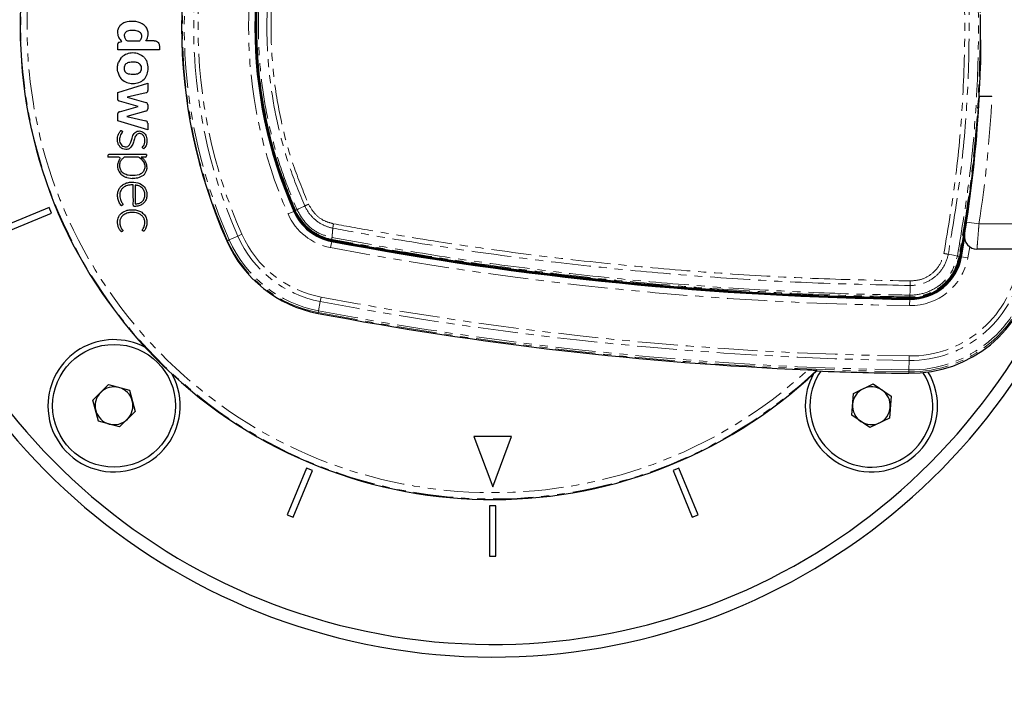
# Paper-space layout 'Inground Anchor' of a CAD drawing. Header units: millimetres. Extents: x 262 to 9484, y 125 to 8141.
# Tile 28 of 53: x 545 to 701, y 6037 to 6142. Entities that reach past the tile are written whole.
import ezdxf

# ---------------------------------------------------------------- set-up
doc = ezdxf.new("R2010")
doc.units = ezdxf.units.MM
doc.linetypes.add('PHANTOM', pattern=[12.7, 6.35, -1.27, 1.27, -1.27, 1.27, -1.27])
doc.layers.add('COMPONENT_GEOMETRY', color=7, linetype='Continuous')
doc.styles.add('SLDTEXTSTYLE0', font='TXT', dxfattribs={"width": 0.75})
doc.dimstyles.new('SLDDIMSTYLE0', dxfattribs={"dimtxt": 50, "dimasz": 3.302, "dimexe": 0, "dimexo": 0.0625, "dimgap": 12.5, "dimtad": 0, "dimtih": 1, "dimtoh": 1, "dimdec": 0, "dimrnd": 1e-09, "dimzin": 12, "dimdsep": 46, "dimtxsty": 'SLDTEXTSTYLE0', "dimsah": 1, "dimcen": 0.09, "dimadec": 0, "dimazin": 3, "dimtfac": 1, "dimtdec": 0, "dimtofl": 0, "dimtmove": 0, "dimatfit": 3, "dimfxl": 1, "dimfrac": 2, "dimtolj": 1, "dimtzin": 12, "dimarcsym": 0})

# ---------------------------------------------------------------- blocks, each defined once
blk = doc.blocks.new('_D_13')
at = {"layer": 'COMPONENT_GEOMETRY', "color": 7}
for p, q in [((519.7, 6139.56), (519.7, 3926.08)), ((4570.65, 6139.56), (4570.65, 3926.08)), ((519.7, 3929.25), (2471.28, 3929.25)), ((4570.65, 3929.25), (2619.06, 3929.25))]:
    blk.add_line(p, q, dxfattribs=at)
for points in [[(519.7, 3929.25), (523, 3928.74), (523, 3929.76)], [(4570.65, 3929.25), (4567.34, 3929.76), (4567.34, 3928.74)]]:
    blk.add_solid(points, dxfattribs=at)
at = {"layer": 'COMPONENT_GEOMETRY', "color": 7, "insert": (2471.28, 3954.02), "char_height": 50, "attachment_point": 1, "style": 'SLDTEXTSTYLE0'}
blk.add_mtext('4051', dxfattribs=at)

psp = doc.layouts.new('Inground Anchor')

# ---------------------------------------------------------------- linework, layer by layer
at = {"color": 7, "linetype": 'Continuous', "lineweight": 25}
for p, q in [((560.46, 6138.47), (560.82, 6138.58)), ((565.98, 6138.66), (564.64, 6138.66)), ((560.22, 6137.25), (560.22, 6138.13)), ((566.79, 6137.25), (560.22, 6137.25)), ((566.79, 6137.86), (566.79, 6137.25)), ((560.69, 6135.93), (560.32, 6135.29)), ((564.73, 6135.54), (564.67, 6135.65)), ((560.22, 6130.45), (564.94, 6131.92)), ((564.94, 6131.92), (564.94, 6130.79)), ((560.22, 6129.36), (560.22, 6130.45)), ((563.44, 6128.22), (560.46, 6129.06)), ((564.69, 6130.4), (561.66, 6129.74)), ((561.66, 6129.74), (564.66, 6128.89)), ((696.86, 6129.12), (696.89, 6129.14)), ((696.91, 6129.33), (696.87, 6129.33)), ((698.94, 6129.83), (696.9, 6129.83)), ((560.46, 6127.38), (563.44, 6128.22)), ((564.66, 6127.47), (561.65, 6126.66)), ((564.94, 6128.52), (564.94, 6127.84)), ((560.22, 6125.98), (560.22, 6127.13)), ((564.94, 6124.55), (560.22, 6125.98)), ((561.65, 6126.66), (564.64, 6125.97)), ((564.94, 6125.6), (564.94, 6124.55)), ((558.62, 6120.46), (558.62, 6120.18)), ((560.38, 6120.18), (558.62, 6120.18)), ((564.75, 6120.61), (558.76, 6120.61)), ((563.49, 6120.18), (561.23, 6120.18)), ((563.94, 6120.18), (563.93, 6120.19)), ((564.54, 6120.18), (563.94, 6120.18)), ((564.75, 6120.61), (564.75, 6120.4)), ((561.61, 6116.94), (562.48, 6116.82)), ((562.94, 6115.77), (562.94, 6112.77)), ((549.29, 6112.21), (541.9, 6109.15)), ((549.68, 6111.28), (549.29, 6112.21)), ((542.29, 6108.22), (549.68, 6111.28)), ((694.1, 6104.37), (694.6, 6107.17)), ((706.78, 6105.58), (696.56, 6105.58)), ((671.14, 6086.25), (671.11, 6086.34)), ((556.25, 6081.62), (558.7, 6084.07)), ((558.7, 6084.07), (562.05, 6083.17)), ((676.94, 6082.68), (680.07, 6084.18)), ((680.07, 6084.18), (682.93, 6082.23)), ((562.05, 6083.17), (562.94, 6079.83)), ((676.68, 6079.22), (676.94, 6082.68)), ((682.93, 6082.23), (682.66, 6078.77)), ((557.15, 6078.28), (556.25, 6081.62)), ((562.94, 6079.83), (560.49, 6077.38)), ((679.54, 6077.27), (676.68, 6079.22)), ((560.49, 6077.38), (557.15, 6078.28)), ((682.66, 6078.77), (679.54, 6077.27)), ((622.7, 6075.83), (616.7, 6075.83)), ((616.7, 6075.83), (619.7, 6067.83)), ((619.7, 6067.83), (622.7, 6075.83)), ((590.15, 6070.81), (587.09, 6063.41)), ((588.02, 6063.03), (591.08, 6070.42)), ((591.08, 6070.42), (590.15, 6070.81)), ((649.25, 6070.81), (648.32, 6070.42)), ((648.32, 6070.42), (651.38, 6063.03)), ((652.31, 6063.41), (649.25, 6070.81)), ((587.09, 6063.41), (588.02, 6063.03)), ((620.2, 6064.83), (619.2, 6064.83)), ((619.2, 6064.83), (619.2, 6056.83)), ((620.2, 6056.83), (620.2, 6064.83)), ((651.38, 6063.03), (652.31, 6063.41)), ((619.2, 6056.83), (620.2, 6056.83))]:
    psp.add_line(p, q, dxfattribs=at)
at = {"color": 8, "linetype": 'PHANTOM', "lineweight": 18}
for p, q in [((588.64, 6111.84), (588.64, 6111.84)), ((588.64, 6111.84), (588.65, 6111.83)), ((587.21, 6111.18), (588.13, 6111.58)), ((588.21, 6111.62), (588.13, 6111.58)), ((588.42, 6111.71), (588.36, 6111.68)), ((588.42, 6111.71), (588.42, 6111.72)), ((696.88, 6109.58), (694.9, 6109.88)), ((696.88, 6109.58), (706.78, 6109.58)), ((577.61, 6106.93), (577.87, 6107.05)), ((579.25, 6107.65), (577.87, 6107.05)), ((579.25, 6107.65), (579.89, 6107.94)), ((594.19, 6107.42), (594.19, 6107.42)), ((594.2, 6107.13), (594.19, 6107.06)), ((594.2, 6107.13), (594.19, 6107.13)), ((577.61, 6106.93), (577.49, 6106.88)), ((593.95, 6105.83), (594.14, 6106.81)), ((594.15, 6106.9), (594.14, 6106.81)), ((695.4, 6105.95), (695.09, 6104.19)), ((693.45, 6104.49), (693.45, 6104.49)), ((693.73, 6104.44), (693.86, 6104.41)), ((693.73, 6104.44), (693.73, 6104.44)), ((694.02, 6104.38), (694.1, 6104.37)), ((694.1, 6104.37), (695.09, 6104.19)), ((592.33, 6097.27), (592.46, 6097.97)), ((685.89, 6098), (685.89, 6097.87)), ((685.89, 6098), (685.89, 6098)), ((685.89, 6097.71), (685.89, 6097.62)), ((685.91, 6098.29), (685.91, 6098.29)), ((592.33, 6097.27), (592.05, 6095.8)), ((685.89, 6097.62), (685.87, 6096.62)), ((592, 6095.51), (591.97, 6095.39)), ((592.05, 6095.8), (592, 6095.51)), ((685.77, 6087.91), (685.77, 6088.62)), ((685.75, 6086.41), (685.77, 6087.91)), ((685.75, 6086.41), (685.74, 6086.12)), ((685.74, 6086.12), (685.74, 6085.87))]:
    psp.add_line(p, q, dxfattribs=at)
at = {"color": 8, "linetype": 'PHANTOM', "lineweight": 18, "flags": 128}
for points in [[(589.88, 6112.45), (589.74, 6112.38), (588.9, 6111.97), (588.64, 6111.84)], [(693.45, 6104.49), (692.83, 6104.61), (691.99, 6104.77)], [(685.95, 6099.82), (685.93, 6098.94), (685.91, 6098.29)]]:
    psp.add_lwpolyline(points, dxfattribs=at)
at = {"color": 7, "linetype": 'Continuous', "lineweight": 25, "flags": 128}
psp.add_lwpolyline([(694.02, 6104.38), (694.55, 6107.39), (694.56, 6107.46)], dxfattribs=at)
at = {"color": 7, "linetype": 'Continuous', "lineweight": 25}
psp.add_circle((559.6, 6080.72), 9.75, dxfattribs=at)
for centre, radius, start, end in [((619.7, 6140.83), 100, 20.6403, 339.3597), ((619.7, 6140.83), 98, 21.0814, 338.9186), ((619.7, 6140.83), 75, 46.6933, 313.3067), ((654.26, 6140.83), 83.94, 156.1432, 203.8568), ((654.26, 6140.83), 72.31, 156.1432, 203.8568), ((654.26, 6140.83), 72.23, 156.1432, 203.8568), ((654.26, 6140.83), 72.06, 156.1432, 203.8568), ((497.2, 6140.83), 199.93, 359.4268, 0.5732), ((497.2, 6140.83), 200, 349.5092, 358.2809), ((497.2, 6140.15), 200, 351.2964, 357.0431), ((564.56, 6128.52), 0.384, 0, 74.215), ((564.56, 6127.84), 0.383, 285.0361, 0), ((564.55, 6125.6), 0.384, 0, 77.0348), ((497.2, 6140.83), 200, 349.5092, 355.8526), ((558.76, 6120.46), 0.144, 90, 180), ((560.38, 6120), 0.187, 324.0556, 90), ((563.49, 6119.85), 0.331, 52.0879, 90), ((564.54, 6120.4), 0.216, 270, 360), ((595.67, 6114.92), 8.25, 203.8568, 259.2765), ((595.67, 6114.92), 8.16, 203.8568, 259.2765), ((595.67, 6114.92), 8, 203.8568, 259.2765), ((595.67, 6114.92), 8, 203.8568, 244.6032), ((692.52, 6626.33), 528.5, 259.2765, 269.2809), ((696.56, 6107.58), 2, 170.7221, 270), ((595.67, 6114.92), 19.88, 203.8568, 259.2765), ((692.52, 6626.33), 528.75, 259.2765, 269.2809), ((692.52, 6626.33), 528.66, 259.2765, 269.2809), ((685.99, 6105.87), 8, 269.2809, 349.5092), ((685.99, 6105.87), 8.16, 269.2809, 349.5092), ((685.99, 6105.87), 8.25, 269.2809, 349.5092), ((685.99, 6105.87), 20, 269.2809, 349.5092), ((692.52, 6626.33), 540.38, 259.2765, 267.5836), ((559.6, 6080.72), 10.5, 61.6399, 180), ((559.6, 6080.72), 10.5, 180, 28.3601), ((679.8, 6080.72), 10.5, 180, 30.6259), ((679.8, 6080.72), 10.5, 151.6399, 180), ((679.8, 6080.72), 9.75, 175.6713, 32.5678), ((679.8, 6080.72), 9.75, 145.6373, 175.6713), ((692.52, 6626.33), 540.5, 267.733, 269.2809), ((559.6, 6080.72), 3, 74.9766, 134.9766), ((559.6, 6080.72), 3, 14.9766, 74.9766), ((679.8, 6080.72), 3, 55.6713, 115.6713), ((559.6, 6080.72), 3, 134.9766, 194.9766), ((679.8, 6080.72), 3, 115.6713, 175.6713), ((679.8, 6080.72), 3, 355.6713, 55.6713), ((559.6, 6080.72), 3, 314.9766, 14.9766), ((679.8, 6080.72), 3, 175.6713, 235.6713), ((679.8, 6080.72), 3, 295.6713, 355.6713), ((559.6, 6080.72), 3, 194.9766, 254.9766), ((559.6, 6080.72), 3, 254.9766, 314.9766), ((679.8, 6080.72), 3, 235.6713, 295.6713)]:
    psp.add_arc(centre, radius, start, end, dxfattribs=at)
at = {"color": 8, "linetype": 'PHANTOM', "lineweight": 18}
for centre, radius, start, end in [((619.7, 6140.83), 74.91, 46.6649, 313.3351), ((619.7, 6140.83), 73.91, 47.3895, 312.6105), ((654.26, 6140.83), 83.82, 156.1432, 203.8568), ((654.26, 6140.83), 83.52, 156.1432, 203.8568), ((654.26, 6140.83), 82.02, 156.1432, 203.8568), ((654.26, 6140.83), 81.32, 156.1432, 203.8568), ((654.26, 6140.83), 73.31, 156.1432, 203.8568), ((497.2, 6140.15), 202, 351.2964, 357.0724), ((589.16, 6110.6), 1.34, 112.6635, 123.7097), ((597.58, 6096.75), 17.49, 113.9831, 116.1303), ((595.67, 6114.92), 9.25, 203.8568, 259.2765), ((595.67, 6114.92), 19.46, 203.8568, 259.2765), ((595.67, 6114.92), 17.96, 203.8568, 259.2765), ((595.67, 6114.92), 17.25, 203.8568, 259.2765), ((594.73, 6107.29), 0.559, 166.5437, 196.4629), ((595.67, 6114.92), 19.75, 203.8568, 259.2765), ((692.52, 6626.33), 529.75, 259.2765, 269.2809), ((685.99, 6105.87), 9.25, 269.2809, 349.5092), ((690.66, 6089.26), 15.48, 78.5925, 79.6292), ((685.99, 6105.87), 17.25, 269.2809, 349.5092), ((685.99, 6105.87), 17.96, 269.2809, 349.5092), ((685.99, 6105.87), 19.75, 269.2809, 349.5092), ((685.99, 6105.87), 19.46, 269.2809, 349.5092), ((692.52, 6626.33), 537.75, 259.2765, 269.2809), ((682.94, 6098.3), 2.96, 354.3513, 359.9315), ((692.52, 6626.33), 538.46, 259.2765, 269.2809), ((692.52, 6626.33), 540.25, 259.2765, 269.2809), ((692.52, 6626.33), 539.96, 259.2765, 269.2809)]:
    psp.add_arc(centre, radius, start, end, dxfattribs=at)
for points, knots in [([(691.3, 6104.9), (691.99, 6109.02), (693.36, 6117.26), (694.45, 6130.07), (694.76, 6143.24), (694.12, 6156.72), (692.85, 6167.91), (691.69, 6174.55), (691.3, 6176.76)], [0, 0, 0, 0, 0.173418, 0.346836, 0.533213, 0.720031, 0.906849, 1, 1, 1, 1]), ([(691.99, 6176.89), (692.38, 6174.67), (693.54, 6168.01), (694.81, 6156.79), (695.45, 6143.26), (695.15, 6130.04), (694.06, 6117.19), (692.68, 6108.91), (691.99, 6104.77)], [0, 0, 0, 0, 0.09315, 0.279528, 0.466787, 0.653164, 0.82623, 1, 1, 1, 1]), ([(693.45, 6104.49), (694.15, 6108.72), (695.56, 6117.18), (696.64, 6130.22), (696.93, 6143.53), (696.27, 6157.06), (695, 6168.28), (693.84, 6174.95), (693.45, 6177.17)], [0, 0, 0, 0, 0.175926, 0.351853, 0.536803, 0.722183, 0.907563, 1, 1, 1, 1]), ([(693.73, 6177.22), (694.11, 6175), (695.28, 6168.33), (696.55, 6157.09), (697.21, 6143.55), (696.92, 6130.21), (695.84, 6117.15), (694.43, 6108.68), (693.73, 6104.44)], [0, 0, 0, 0, 0.092437, 0.27739, 0.463199, 0.648153, 0.823711, 1, 1, 1, 1]), ([(588.42, 6111.72), (587.42, 6114.19), (585.42, 6119.13), (583.48, 6126.91), (582.42, 6134.4), (582.17, 6141.32), (582.52, 6148.15), (583.6, 6155.27), (585.51, 6162.78), (587.45, 6167.55), (588.42, 6169.94)], [0, 0, 0, 0, 0.133261, 0.266939, 0.400198, 0.51123, 0.613098, 0.741938, 0.871158, 1, 1, 1, 1]), ([(588.64, 6169.82), (587.92, 6168.07), (586.46, 6164.56), (584.8, 6159.06), (583.54, 6153.39), (582.74, 6147.51), (582.42, 6141.32), (582.65, 6135.12), (583.4, 6129.03), (584.63, 6123.22), (586.32, 6117.44), (587.87, 6113.71), (588.64, 6111.84)], [0, 0, 0, 0, 0.095155, 0.190919, 0.288596, 0.386935, 0.488768, 0.599761, 0.69807, 0.797055, 0.898162, 1, 1, 1, 1]), ([(589.88, 6112.45), (589.88, 6112.45), (588.98, 6114.47), (587.48, 6118.33), (585.8, 6124.16), (584.64, 6129.89), (583.96, 6135.77), (583.78, 6141.67), (584.1, 6147.52), (584.9, 6153.31), (586.2, 6159.08), (587.88, 6164.4), (589.23, 6167.74), (589.88, 6169.2), (589.88, 6169.2)], [0, 0, 0, 0, 0.000001, 0.113422, 0.212167, 0.311597, 0.413192, 0.515536, 0.614282, 0.713717, 0.815318, 0.917666, 0.999999, 1, 1, 1, 1]), ([(590.47, 6168.92), (589.86, 6167.46), (588.24, 6163.62), (586.32, 6157.12), (584.91, 6149.48), (584.37, 6141.73), (584.71, 6133.97), (585.92, 6126.3), (587.82, 6119.17), (589.64, 6114.76), (590.47, 6112.73)], [0, 0, 0, 0, 0.082355, 0.216249, 0.35057, 0.484461, 0.618347, 0.752663, 0.886551, 1, 1, 1, 1]), ([(588.64, 6111.84), (588.58, 6111.81), (588.47, 6111.75), (588.42, 6111.72), (588.42, 6111.72), (588.42, 6111.72)], [0, 0, 0, 0, 0.499344, 0.896947, 1, 1, 1, 1]), ([(588.65, 6111.83), (589.07, 6111.09), (589.92, 6109.59), (591.94, 6108.06), (593.47, 6107.62), (594.19, 6107.42)], [0, 0, 0, 0, 0.348471, 0.697151, 1, 1, 1, 1]), ([(594.32, 6108.92), (594.32, 6108.92), (593.75, 6109.03), (592.54, 6109.45), (590.94, 6110.64), (590.16, 6111.82), (589.88, 6112.45), (589.88, 6112.45)], [0, 0, 0, 0, 0.000006, 0.297986, 0.644686, 0.99999, 1, 1, 1, 1]), ([(590.47, 6112.73), (590.78, 6112.19), (591.4, 6111.12), (592.84, 6110.05), (593.93, 6109.75), (594.43, 6109.61)], [0, 0, 0, 0, 0.35548, 0.702201, 1, 1, 1, 1]), ([(594.19, 6107.13), (594.19, 6107.13), (593.43, 6107.28), (591.85, 6107.83), (589.74, 6109.37), (588.86, 6110.93), (588.42, 6111.71)], [0, 0, 0, 0, 0.001845, 0.3039491, 0.6519794, 1, 1, 1, 1]), ([(594.32, 6108.92), (594.3, 6108.63), (594.25, 6108.13), (594.21, 6107.63), (594.19, 6107.42)], [0, 0, 0, 0, 0.586948, 1, 1, 1, 1]), ([(594.32, 6108.92), (594.33, 6108.97), (594.34, 6109.06), (594.36, 6109.23), (594.39, 6109.42), (594.42, 6109.55), (594.43, 6109.61)], [0, 0, 0, 0, 0.25, 0.5, 0.75, 1, 1, 1, 1]), ([(685.95, 6099.82), (681.09, 6099.92), (671.36, 6100.12), (656.8, 6100.93), (642.3, 6102.1), (628.16, 6103.63), (614.39, 6105.5), (603.22, 6107.29), (596.55, 6108.51), (594.32, 6108.92)], [0, 0, 0, 0, 0.158134, 0.316268, 0.473754, 0.631239, 0.778759, 0.92628, 1, 1, 1, 1]), ([(594.43, 6109.61), (596.65, 6109.21), (603.31, 6107.99), (614.47, 6106.2), (628.23, 6104.34), (642.35, 6102.8), (656.84, 6101.64), (671.38, 6100.83), (681.1, 6100.63), (685.96, 6100.53)], [0, 0, 0, 0, 0.073721, 0.221177, 0.368762, 0.526168, 0.683732, 0.841785, 1, 1, 1, 1]), ([(696.88, 6109.58), (696.84, 6109.12), (696.77, 6108.22), (696.67, 6107.01), (696.6, 6106.1), (696.56, 6105.64), (696.56, 6105.6), (696.56, 6105.58)], [0, 0, 0, 0, 0.217102, 0.434577, 0.651626, 0.866747, 1, 1, 1, 1]), ([(594.19, 6107.13), (594.19, 6107.15), (594.18, 6107.17), (594.18, 6107.24), (594.18, 6107.29), (594.18, 6107.36), (594.19, 6107.42)], [0, 0, 0, 0, 0.4990148, 0.5564186, 0.6591898, 1, 1, 1, 1]), ([(594.19, 6107.42), (598.97, 6106.56), (608.53, 6104.84), (622.94, 6102.77), (637.41, 6101.06), (651.59, 6099.77), (665.49, 6098.89), (676.83, 6098.44), (683.64, 6098.33), (685.91, 6098.29)], [0, 0, 0, 0, 0.158135, 0.31643, 0.473928, 0.631586, 0.778901, 0.926348, 1, 1, 1, 1]), ([(685.89, 6098), (683.62, 6098.04), (676.82, 6098.16), (665.48, 6098.6), (651.59, 6099.49), (637.41, 6100.77), (622.95, 6102.48), (608.53, 6104.56), (598.98, 6106.27), (594.2, 6107.13)], [0, 0, 0, 0, 0.073651, 0.22103, 0.36841, 0.525988, 0.683566, 0.841783, 1, 1, 1, 1]), ([(693.73, 6104.44), (693.48, 6103.58), (692.99, 6101.88), (691.22, 6099.81), (688.94, 6098.41), (687.04, 6098.01), (686.03, 6098.01), (685.89, 6098)], [0, 0, 0, 0, 0.240831, 0.481663, 0.722539, 0.963449, 1, 1, 1, 1]), ([(685.91, 6098.29), (686.03, 6098.29), (687.01, 6098.3), (688.84, 6098.69), (691.04, 6100.03), (692.74, 6102.02), (693.21, 6103.67), (693.45, 6104.49)], [0, 0, 0, 0, 0.036346, 0.277392, 0.51835, 0.759206, 1, 1, 1, 1]), ([(691.99, 6104.77), (691.99, 6104.77), (691.85, 6104.03), (691.32, 6102.65), (689.88, 6101.05), (688.05, 6100.04), (686.65, 6099.81), (685.95, 6099.82), (685.95, 6099.82)], [0, 0, 0, 0, 0.000007, 0.267824, 0.509156, 0.75089, 0.999995, 1, 1, 1, 1]), ([(685.96, 6100.53), (686.59, 6100.58), (687.82, 6100.69), (689.43, 6101.62), (690.74, 6103.02), (691.11, 6104.25), (691.3, 6104.9)], [0, 0, 0, 0, 0.24911, 0.490866, 0.732205, 1, 1, 1, 1])]:
    psp.add_open_spline(points, degree=3, knots=knots, dxfattribs=at)
at = {"color": 7, "linetype": 'Continuous', "lineweight": 25}
for points, knots in [([(564.64, 6138.66), (564.74, 6138.81), (564.93, 6139.09), (565.05, 6139.58), (565.03, 6140.12), (564.81, 6140.68), (564.22, 6141.4), (563.07, 6141.82), (561.89, 6141.75), (560.98, 6141.46), (560.46, 6141.02), (560.17, 6140.45), (560.12, 6139.8), (560.32, 6139.12), (560.65, 6138.76), (560.82, 6138.58)], [0, 0, 0, 0, 0.055258, 0.105084, 0.152353, 0.221467, 0.289225, 0.434772, 0.581097, 0.654681, 0.726143, 0.788399, 0.848465, 0.92497, 1, 1, 1, 1]), ([(561.35, 6139.95), (561.31, 6139.88), (561.23, 6139.74), (561.22, 6139.48), (561.26, 6139.24), (561.35, 6139.02), (561.47, 6138.84), (561.62, 6138.66), (561.92, 6138.66), (562.59, 6138.66), (563.2, 6138.66), (563.67, 6138.66)], [0, 0, 0, 0, 0.069768, 0.142093, 0.215677, 0.285558, 0.344021, 0.404727, 0.476993, 0.588013, 1, 1, 1, 1]), ([(563.67, 6138.66), (563.74, 6138.73), (563.86, 6138.86), (563.97, 6139.11), (564.01, 6139.38), (563.97, 6139.68), (563.8, 6139.97), (563.37, 6140.23), (562.71, 6140.33), (562.06, 6140.3), (561.58, 6140.16), (561.43, 6140.02), (561.35, 6139.95)], [0, 0, 0, 0, 0.067035, 0.13386, 0.200695, 0.268057, 0.355259, 0.441722, 0.633831, 0.8463, 0.924415, 1, 1, 1, 1]), ([(560.22, 6138.13), (560.22, 6138.17), (560.23, 6138.26), (560.28, 6138.36), (560.36, 6138.43), (560.42, 6138.46), (560.46, 6138.47)], [0, 0, 0, 0, 0.299404, 0.563236, 0.771193, 1, 1, 1, 1]), ([(565.98, 6138.66), (566.1, 6138.65), (566.34, 6138.62), (566.6, 6138.4), (566.76, 6138.14), (566.78, 6137.95), (566.79, 6137.86)], [0, 0, 0, 0, 0.283705, 0.557917, 0.775026, 1, 1, 1, 1]), ([(697.12, 6138.83), (697.12, 6138.38), (697.11, 6137.48), (697.09, 6136.28), (697.09, 6135.38), (697.09, 6134.9), (697.11, 6134.85), (697.11, 6134.83)], [0, 0, 0, 0, 0.2146733, 0.4293785, 0.644071, 0.8587126, 1, 1, 1, 1]), ([(564.36, 6136.05), (564.1, 6136.25), (563.58, 6136.64), (562.58, 6136.78), (561.61, 6136.63), (561.03, 6136.28), (560.81, 6136.06), (560.8, 6136.05)], [0, 0, 0, 0, 0.244687, 0.498213, 0.752677, 0.998238, 1, 1, 1, 1]), ([(560.2, 6133.74), (560.16, 6134.03), (560.09, 6134.56), (560.25, 6135.07), (560.32, 6135.29)], [0, 0, 0, 0, 0.563645, 1, 1, 1, 1]), ([(560.2, 6133.74), (560.26, 6133.52), (560.38, 6133.09), (560.84, 6132.46), (561.61, 6132), (562.58, 6131.85), (563.56, 6132), (564.42, 6132.51), (564.92, 6133.36), (565.08, 6134.33), (564.92, 6134.97), (564.84, 6135.29)], [0, 0, 0, 0, 0.083124, 0.164855, 0.282005, 0.403609, 0.525316, 0.642843, 0.759976, 0.877271, 1, 1, 1, 1]), ([(560.69, 6135.93), (560.71, 6135.95), (560.75, 6135.99), (560.79, 6136.04), (560.8, 6136.05)], [0, 0, 0, 0, 0.559588, 1, 1, 1, 1]), ([(563.77, 6134.9), (563.62, 6135.02), (563.29, 6135.26), (562.62, 6135.28), (562.06, 6135.26), (561.61, 6135.1), (561.36, 6134.91), (561.22, 6134.62), (561.2, 6134.41), (561.19, 6134.3)], [0, 0, 0, 0, 0.177978, 0.367099, 0.611568, 0.706367, 0.804228, 0.900756, 1, 1, 1, 1]), ([(564.36, 6136.05), (564.42, 6135.99), (564.54, 6135.86), (564.63, 6135.72), (564.67, 6135.65)], [0, 0, 0, 0, 0.558378, 1, 1, 1, 1]), ([(564.73, 6135.54), (564.76, 6135.49), (564.8, 6135.41), (564.83, 6135.33), (564.84, 6135.29)], [0, 0, 0, 0, 0.555953, 1, 1, 1, 1]), ([(561.19, 6134.3), (561.2, 6134.18), (561.22, 6133.94), (561.41, 6133.66), (561.64, 6133.52), (561.86, 6133.44), (562.3, 6133.35), (562.81, 6133.32), (563.34, 6133.43), (563.67, 6133.59), (563.9, 6133.87), (563.99, 6134.23), (563.96, 6134.6), (563.84, 6134.8), (563.77, 6134.9)], [0, 0, 0, 0, 0.081417, 0.162242, 0.213218, 0.264533, 0.315638, 0.520136, 0.601386, 0.678843, 0.757651, 0.838975, 0.920888, 1, 1, 1, 1]), ([(564.94, 6130.79), (564.93, 6130.73), (564.93, 6130.64), (564.86, 6130.51), (564.78, 6130.44), (564.73, 6130.41), (564.7, 6130.4), (564.69, 6130.4)], [0, 0, 0, 0, 0.317778, 0.593537, 0.841538, 0.928541, 1, 1, 1, 1]), ([(560.46, 6129.06), (560.42, 6129.07), (560.34, 6129.1), (560.26, 6129.18), (560.22, 6129.27), (560.22, 6129.33), (560.22, 6129.36)], [0, 0, 0, 0, 0.3020096, 0.5644072, 0.77093, 1, 1, 1, 1]), ([(560.46, 6127.38), (560.42, 6127.37), (560.35, 6127.35), (560.27, 6127.29), (560.23, 6127.21), (560.22, 6127.16), (560.22, 6127.13)], [0, 0, 0, 0, 0.300096, 0.558347, 0.763087, 1, 1, 1, 1]), ([(560.99, 6121.53), (560.85, 6121.6), (560.57, 6121.76), (560.3, 6122.17), (560.15, 6122.63), (560.13, 6123.11), (560.2, 6123.59), (560.35, 6123.96), (560.49, 6124.2), (560.59, 6124.32), (560.64, 6124.4), (560.68, 6124.44), (560.69, 6124.45), (560.7, 6124.45), (560.7, 6124.45), (560.71, 6124.45), (560.75, 6124.42), (560.82, 6124.37), (560.9, 6124.32), (560.93, 6124.24), (560.92, 6124.2), (560.9, 6124.15), (560.88, 6124.11), (560.85, 6124.08), (560.84, 6124.06), (560.83, 6124.06), (560.83, 6124.05), (560.83, 6124.05), (560.83, 6124.05), (560.83, 6124.05), (560.83, 6124.05), (560.83, 6124.05), (560.67, 6123.84), (560.44, 6123.35), (560.45, 6122.66), (560.69, 6122.18), (560.99, 6121.92), (561.38, 6121.8), (561.8, 6121.86), (562.09, 6122.17), (562.3, 6122.64), (562.46, 6123.26), (562.69, 6123.87), (563.08, 6124.24), (563.44, 6124.36), (563.79, 6124.34), (564.12, 6124.23), (564.42, 6124.01), (564.65, 6123.69), (564.78, 6123.31), (564.83, 6122.93), (564.81, 6122.5), (564.72, 6122.09), (564.54, 6121.78), (564.43, 6121.61), (564.37, 6121.55), (564.35, 6121.54), (564.33, 6121.53), (564.32, 6121.53), (564.27, 6121.55), (564.23, 6121.59), (564.19, 6121.62)], [0, 0, 0, 0, 0.034237, 0.067326, 0.101201, 0.135926, 0.170526, 0.203716, 0.21833, 0.229815, 0.236233, 0.23957, 0.240138, 0.240568, 0.240829, 0.241113, 0.243357, 0.249536, 0.259728, 0.263039, 0.266066, 0.269116, 0.274461, 0.276819, 0.277835, 0.278275, 0.278467, 0.278551, 0.278588, 0.278605, 0.278612, 0.278615, 0.278617, 0.334486, 0.39081, 0.418706, 0.445826, 0.474063, 0.502812, 0.531047, 0.561227, 0.610831, 0.66879, 0.69663, 0.722905, 0.746359, 0.770056, 0.795933, 0.824066, 0.852264, 0.8808, 0.906249, 0.942468, 0.968494, 0.982247, 0.984915, 0.986938, 0.987863, 0.988461, 0.989162, 1, 1, 1, 1]), ([(564.19, 6121.62), (564.18, 6121.63), (564.16, 6121.64), (564.14, 6121.66), (564.13, 6121.69), (564.13, 6121.73), (564.16, 6121.87), (564.32, 6122.04), (564.42, 6122.3), (564.49, 6122.57), (564.5, 6122.91), (564.44, 6123.33), (564.25, 6123.66), (564.02, 6123.83), (563.83, 6123.92), (563.63, 6123.95), (563.39, 6123.91), (563.14, 6123.74), (562.9, 6123.35), (562.74, 6122.77), (562.55, 6122.05), (562.19, 6121.7), (562.01, 6121.53)], [0, 0, 0, 0, 0.005664, 0.010602, 0.01522, 0.022266, 0.030024, 0.08691, 0.133975, 0.169674, 0.231565, 0.306758, 0.381453, 0.416521, 0.45116, 0.48518, 0.518824, 0.571643, 0.630343, 0.750483, 0.875235, 1, 1, 1, 1]), ([(562.01, 6121.53), (561.93, 6121.5), (561.76, 6121.42), (561.4, 6121.41), (561.15, 6121.48), (560.99, 6121.53)], [0, 0, 0, 0, 0.245085, 0.528776, 1, 1, 1, 1]), ([(560.53, 6119.89), (560.46, 6119.79), (560.35, 6119.64), (560.22, 6119.34), (560.15, 6118.98), (560.14, 6118.54), (560.3, 6117.92), (560.63, 6117.57), (560.84, 6117.33)], [0, 0, 0, 0, 0.12087, 0.206579, 0.341115, 0.503027, 0.66769, 1, 1, 1, 1]), ([(563.69, 6120.11), (563.95, 6119.86), (564.35, 6119.48), (564.51, 6118.76), (564.43, 6118.19), (564.12, 6117.66), (563.38, 6117.28), (562.58, 6117.23), (561.78, 6117.3), (561.19, 6117.52), (560.71, 6117.98), (560.5, 6118.56), (560.49, 6119.14), (560.67, 6119.64), (560.95, 6119.98), (561.15, 6120.13), (561.23, 6120.18)], [0, 0, 0, 0, 0.1198788, 0.1802743, 0.2418408, 0.3101642, 0.3779105, 0.5149363, 0.5738111, 0.6498268, 0.7225012, 0.7909543, 0.8531693, 0.9158028, 0.9658472, 1, 1, 1, 1]), ([(563.93, 6120.19), (564.08, 6120.07), (564.34, 6119.86), (564.52, 6119.57), (564.6, 6119.45)], [0, 0, 0, 0, 0.562723, 1, 1, 1, 1]), ([(564.25, 6117.28), (564.36, 6117.39), (564.57, 6117.62), (564.75, 6118), (564.8, 6118.25), (564.81, 6118.34)], [0, 0, 0, 0, 0.382511, 0.771946, 1, 1, 1, 1]), ([(564.83, 6118.54), (564.8, 6118.79), (564.77, 6119.11), (564.63, 6119.39), (564.6, 6119.45)], [0, 0, 0, 0, 0.777605, 1, 1, 1, 1]), ([(564.83, 6118.54), (564.83, 6118.51), (564.82, 6118.44), (564.82, 6118.37), (564.81, 6118.34)], [0, 0, 0, 0, 0.559963, 1, 1, 1, 1]), ([(561.61, 6116.94), (561.45, 6116.99), (561.18, 6117.08), (560.94, 6117.25), (560.84, 6117.33)], [0, 0, 0, 0, 0.557714, 1, 1, 1, 1]), ([(564.25, 6117.28), (563.95, 6117.12), (563.39, 6116.82), (562.77, 6116.82), (562.48, 6116.82)], [0, 0, 0, 0, 0.545096, 1, 1, 1, 1]), ([(562.66, 6115.8), (562.41, 6115.79), (561.91, 6115.76), (561.26, 6115.54), (560.83, 6115.18), (560.63, 6114.83), (560.5, 6114.4), (560.48, 6113.94), (560.58, 6113.49), (560.71, 6113.17), (560.85, 6112.95), (560.96, 6112.8), (560.99, 6112.7), (560.98, 6112.64), (560.95, 6112.6), (560.9, 6112.56), (560.85, 6112.53), (560.82, 6112.49), (560.81, 6112.49), (560.8, 6112.48), (560.79, 6112.49), (560.78, 6112.49), (560.76, 6112.51), (560.74, 6112.53), (560.72, 6112.56), (560.71, 6112.57), (560.7, 6112.58), (560.7, 6112.58), (560.7, 6112.58), (560.7, 6112.58), (560.7, 6112.58), (560.7, 6112.58), (560.7, 6112.58), (560.62, 6112.66), (560.49, 6112.84), (560.3, 6113.25), (560.15, 6113.8), (560.17, 6114.24), (560.18, 6114.47)], [0, 0, 0, 0, 0.107446, 0.213496, 0.283483, 0.342609, 0.382602, 0.473263, 0.533741, 0.575399, 0.619123, 0.644872, 0.653566, 0.661548, 0.670123, 0.673526, 0.689114, 0.692959, 0.694192, 0.695245, 0.696306, 0.697703, 0.700494, 0.706501, 0.712256, 0.714218, 0.714906, 0.71517, 0.715278, 0.715324, 0.715344, 0.715352, 0.715356, 0.715359, 0.762826, 0.810375, 0.905229, 1, 1, 1, 1]), ([(560.18, 6114.47), (560.22, 6114.67), (560.31, 6115.07), (560.68, 6115.57), (561.16, 6115.94), (561.95, 6116.23), (563.05, 6116.29), (564.21, 6115.82), (564.79, 6114.88), (564.87, 6114.01), (564.68, 6113.39), (564.45, 6113.05), (564.16, 6112.76), (563.78, 6112.54), (563.35, 6112.42), (563.06, 6112.39), (562.85, 6112.37), (562.75, 6112.38), (562.69, 6112.43), (562.67, 6112.47), (562.66, 6112.58), (562.65, 6112.81), (562.67, 6113.13), (562.66, 6113.58), (562.66, 6114.06), (562.66, 6114.62), (562.66, 6115.18), (562.66, 6115.57), (562.66, 6115.78), (562.66, 6115.8)], [0, 0, 0, 0, 0.0469566, 0.0918043, 0.1369404, 0.1838463, 0.2827943, 0.3805594, 0.4523159, 0.5248363, 0.5728859, 0.5956678, 0.6181845, 0.6663229, 0.6931274, 0.7205616, 0.7313742, 0.7409113, 0.744113, 0.7474171, 0.7516577, 0.7676558, 0.800048, 0.8259785, 0.868467, 0.9109554, 0.9534439, 0.9959324, 1, 1, 1, 1]), ([(562.94, 6112.77), (563.14, 6112.79), (563.54, 6112.82), (564.09, 6113.1), (564.45, 6113.63), (564.53, 6114.24), (564.42, 6114.83), (564.08, 6115.34), (563.55, 6115.66), (563.14, 6115.74), (562.94, 6115.77)], [0, 0, 0, 0, 0.124213, 0.247775, 0.374538, 0.501893, 0.623019, 0.743733, 0.871569, 1, 1, 1, 1]), ([(562.94, 6112.77), (563.14, 6112.79), (563.54, 6112.82), (564.09, 6113.1), (564.45, 6113.63), (564.53, 6114.24), (564.42, 6114.83), (564.08, 6115.34), (563.55, 6115.66), (563.14, 6115.74), (562.94, 6115.77)], [0, 0, 0, 0, 0.124213, 0.247775, 0.374538, 0.501893, 0.623019, 0.743733, 0.871569, 1, 1, 1, 1]), ([(560.83, 6108.37), (560.82, 6108.36), (560.81, 6108.36), (560.8, 6108.36), (560.79, 6108.36), (560.78, 6108.36), (560.76, 6108.37), (560.73, 6108.41), (560.67, 6108.46), (560.62, 6108.52), (560.59, 6108.56), (560.57, 6108.58), (560.56, 6108.59), (560.56, 6108.59), (560.56, 6108.59), (560.56, 6108.59), (560.56, 6108.59), (560.56, 6108.59), (560.46, 6108.72), (560.29, 6109.02), (560.16, 6109.52), (560.14, 6110.03), (560.26, 6110.68), (560.75, 6111.4), (561.58, 6111.77), (562.35, 6111.87), (563.01, 6111.83), (563.7, 6111.65), (564.32, 6111.23), (564.73, 6110.58), (564.84, 6109.95), (564.81, 6109.36), (564.67, 6108.93), (564.48, 6108.63), (564.4, 6108.49), (564.32, 6108.44), (564.3, 6108.42), (564.29, 6108.42), (564.29, 6108.42), (564.28, 6108.42), (564.28, 6108.42), (564.27, 6108.43), (564.23, 6108.46), (564.18, 6108.5), (564.14, 6108.52)], [0, 0, 0, 0, 0.001925, 0.003204, 0.004193, 0.005094, 0.006322, 0.009266, 0.018658, 0.028273, 0.032505, 0.034367, 0.035186, 0.035547, 0.035705, 0.035775, 0.035806, 0.035819, 0.03583, 0.084128, 0.133517, 0.183, 0.231293, 0.325447, 0.419885, 0.485304, 0.550426, 0.612609, 0.688659, 0.762974, 0.828203, 0.870155, 0.93421, 0.955086, 0.973814, 0.980779, 0.981613, 0.982216, 0.982672, 0.983038, 0.983476, 0.984049, 0.986176, 1, 1, 1, 1]), ([(564.14, 6108.52), (564.13, 6108.54), (564.11, 6108.56), (564.09, 6108.6), (564.09, 6108.64), (564.11, 6108.69), (564.19, 6108.81), (564.31, 6108.98), (564.42, 6109.27), (564.5, 6109.63), (564.48, 6110), (564.39, 6110.38), (564.21, 6110.73), (563.88, 6111.03), (563.22, 6111.38), (562.34, 6111.46), (561.44, 6111.26), (560.89, 6110.91), (560.59, 6110.42), (560.48, 6109.96), (560.5, 6109.57), (560.56, 6109.34), (560.61, 6109.19), (560.67, 6109.04), (560.78, 6108.82), (560.95, 6108.68), (560.99, 6108.57), (560.99, 6108.54), (560.98, 6108.5), (560.95, 6108.46), (560.9, 6108.41), (560.85, 6108.38), (560.83, 6108.37)], [0, 0, 0, 0, 0.005727, 0.010393, 0.014635, 0.021189, 0.028431, 0.06432, 0.090812, 0.135438, 0.187371, 0.21842, 0.269206, 0.318569, 0.368688, 0.525398, 0.605832, 0.684211, 0.741875, 0.79985, 0.843757, 0.87417, 0.88074, 0.89832, 0.932281, 0.964359, 0.968345, 0.972157, 0.97626, 0.981047, 0.991376, 1, 1, 1, 1]), ([(694.58, 6107.9), (694.59, 6107.91), (694.59, 6107.93), (694.63, 6108.16), (694.7, 6108.61), (694.79, 6109.21), (694.86, 6109.66), (694.9, 6109.88)], [0, 0, 0, 0, 0.133305, 0.348506, 0.565602, 0.783043, 1, 1, 1, 1]), ([(669.74, 6086.43), (669.95, 6086.42), (670.31, 6086.41), (670.73, 6086.38), (670.97, 6086.36), (671.09, 6086.35), (671.1, 6086.34), (671.11, 6086.34)], [0, 0, 0, 0, 0.345765, 0.58088, 0.758752, 0.902501, 1, 1, 1, 1])]:
    psp.add_open_spline(points, degree=3, knots=knots, dxfattribs=at)
at = {"color": 8, "linetype": 'PHANTOM', "lineweight": 18}
for points in [[(691.3, 6104.9), (691.37, 6104.89), (691.49, 6104.86), (691.68, 6104.83), (691.85, 6104.8), (691.94, 6104.78), (691.99, 6104.77)], [(693.73, 6104.44), (693.72, 6104.44), (693.71, 6104.44), (693.66, 6104.45), (693.57, 6104.47), (693.49, 6104.48), (693.45, 6104.49)], [(685.96, 6100.53), (685.96, 6100.46), (685.96, 6100.33), (685.96, 6100.14), (685.96, 6099.97), (685.95, 6099.87), (685.95, 6099.82)], [(685.89, 6098), (685.89, 6098.01), (685.9, 6098.02), (685.9, 6098.08), (685.9, 6098.17), (685.91, 6098.25), (685.91, 6098.29)]]:
    psp.add_open_spline(points, degree=3, dxfattribs=at)

# ---------------------------------------------------------------- dimensions: what is measured, and where the dimension line sits
at = {"layer": 'COMPONENT_GEOMETRY', "color": 7}
dim = psp.add_linear_dim(base=(4570.65, 3929.25), p1=(519.7, 6140.83), p2=(4570.65, 6140.83), angle=0, dimstyle='SLDDIMSTYLE0', dxfattribs=at)
dim.commit()
dim.dimension.update_dxf_attribs({"geometry": '_D_13', "text_midpoint": (2545.17, 3929.25), "dimtype": 160})

doc.saveas('drawing.dxf')
